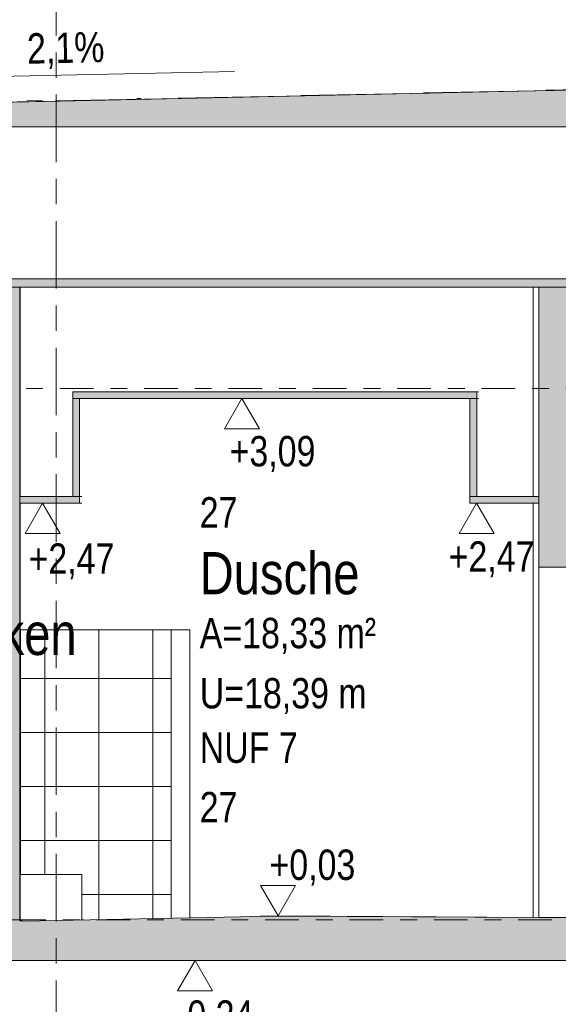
# Model space of a CAD drawing. Header units: metres. Extents: x -34 to 182, y -15 to 869.
# Tile 33 of 46: x 64 to 67.19, y -3.3 to 2.54. Entities that reach past the tile are written whole.
import ezdxf

# ---------------------------------------------------------------- set-up
doc = ezdxf.new("R2010")
doc.units = ezdxf.units.M
doc.linetypes.add('_Ebene_', pattern=[0.4, 0.2, -0.1, 0, -0.1])
doc.linetypes.add('_Rasterlinie_', pattern=[0.75, 0.4, -0.1, 0.15, -0.1])
for name, color, linetype, lineweight in [('A_Ebenen', 130, 'Continuous', 5), ('A_Geschossdecken', 7, 'Continuous', 5), ('A_Geschossdecken_Oberflächenschraffur', 7, 'Continuous', 5), ('A_Geschossdecken_Schraffur', 7, 'Continuous', 5), ('A_Hoehenkoten', 124, 'Continuous', 5), ('A_Linien_Feine Linien', 7, 'Continuous', 5), ('A_Raster', 128, 'Continuous', 5), ('A_Raum-Txt', 16, 'Continuous', 5), ('A_Wand', 244, 'Continuous', 5), ('A_Wand_Schraff', 1, 'Continuous', 5), ('A_Wände_Oberflächenschraffur', 244, 'Continuous', 5), ('Neigungskoten', 130, 'Continuous', 5)]:
    doc.layers.add(name, color=color, linetype=linetype, lineweight=lineweight)
doc.styles.add('Arial', font='arial.ttf', dxfattribs={"width": 0.8, "height": 0.18})
doc.styles.add('Arial_B', font='txt', dxfattribs={"width": 0.8, "height": 0.25})
pattern_1 = [(0, (64.00252, 18.796), (0, 0.32), []), (90, (64.0025165, 18.796), (-0.001, 6e-20), [])]
pattern_2 = [(0, (108.63052, 18.796), (0, 0.32), []), (90, (108.63052, 18.796), (-0.32, 2e-17), [])]
pattern_3 = [(359.656, (108.4995165, -3.031), (6.003897e-06, 0.000999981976), []), (90, (108.49952, -3.031), (-0.32, 0.002), [])]

# ---------------------------------------------------------------- blocks, each defined once
blk = doc.blocks.new('Höhenkoten - leer-6237472-B2')
at = {"layer": 'A_Hoehenkoten'}
for p, q in [((-23.5985, -6.7651), (-23.8064, -6.7651)), ((-23.7024, -6.9451), (-23.8064, -6.7651)), ((-23.7024, -6.9451), (-23.5985, -6.7651))]:
    blk.add_line(p, q, dxfattribs=at)

msp = doc.modelspace()

# ---------------------------------------------------------------- hatches: boundary and pattern name
at = {"layer": 'A_Geschossdecken_Oberflächenschraffur'}
h = msp.add_hatch(dxfattribs=at)
h.set_pattern_fill('FP_65', color=9, style=0, pattern_type=2)
h.set_pattern_definition([(181.014, (61.2315165, 1.98), (-0.588854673, -0.0134228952), [])])
h.paths.add_polyline_path([(59.9022, 1.9634), (68.4579, 2.1495), (68.4578, 2.1528), (62.731, 2.0278), (61.2692, 1.9944), (60.6631, 1.981), (59.8926, 1.9643), (59.8969, 1.9639)], flags=0)
h.paths.add_polyline_path([(59.9022, 1.9652), (59.9022, 1.9653), (59.9453, 1.9662)], flags=0)
h.paths.add_polyline_path([(61.1906, 1.9937), (61.1906, 1.9937), (61.2002, 1.9939)], flags=0)
h.paths.add_polyline_path([(61.1834, 1.9935), (61.1834, 1.9935), (61.1906, 1.9937)], flags=0)
h.paths.add_polyline_path([(61.3038, 1.9959), (61.3038, 1.9959), (61.3147, 1.9961)], flags=0)
h.paths.add_polyline_path([(69.3077, 2.1683), (69.7542, 2.1808), (69.3076, 2.1712), (69.3077, 2.1683)], flags=0)
h = msp.add_hatch(dxfattribs=at)
h.set_pattern_fill('FP_39', color=9, style=0, pattern_type=2)
h.set_pattern_definition([(177.949, (65.319517, 2.085), (-0.58884014, -0.01293425), [])])
h.paths.add_polyline_path([(59.8862, 1.9649), (60.5513, 1.9806), (60.4761, 1.9814), (60.4705, 1.9834), (60.4705, 1.9837), (59.9015, 1.9654)], flags=0)
h.paths.add_polyline_path([(60.8692, 1.9866), (64.9376, 2.0776), (63.115, 2.048), (63.0657, 2.0448), (62.9283, 2.0399), (62.7272, 2.0355), (62.5215, 2.033), (62.3415, 2.033), (62.2766, 2.0349), (62.2719, 2.0359), (61.8698, 2.0287), (61.3201, 2.0099), (61.3194, 2.006), (61.3105, 2.0045), (61.261, 2.001), (61.1239, 1.9949), (60.8722, 1.9867)], flags=0)
h.paths.add_polyline_path([(61.2693, 1.9974), (61.2693, 1.9974), (61.2743, 1.9975)], flags=0)
h.paths.add_polyline_path([(61.3147, 1.9984), (61.3147, 1.9984), (61.319, 1.9984)], flags=0)
h.paths.add_polyline_path([(61.4306, 2.0009), (61.4306, 2.0009), (61.4558, 2.0014)], flags=0)
h.paths.add_polyline_path([(61.9285, 2.0116), (61.9285, 2.0116), (61.983, 2.0128)], flags=0)
h = msp.add_hatch(dxfattribs=at)
h.set_pattern_fill('FP_67', color=133, style=0, pattern_type=2)
h.set_pattern_definition(pattern_3)
h.paths.add_polyline_path([(67.0795, -2.7801), (65.5331, -2.7701), (65.4243, -2.7728), (65.5664, -2.7737), (67.0445, -2.78)], flags=0)
h = msp.add_hatch(dxfattribs=at)
h.set_pattern_fill('FP_67', color=133, style=0, pattern_type=2)
h.set_pattern_definition(pattern_3)
h.paths.add_polyline_path([(67.0795, -2.7801), (65.5331, -2.7701), (65.4243, -2.7728), (65.5664, -2.7737), (67.0445, -2.78)], flags=0)
at = {"layer": 'A_Geschossdecken_Schraffur', "lineweight": 9}
h = msp.add_hatch(color=253, dxfattribs=at)
h.paths.add_polyline_path([(42.9257, 0.9549), (70.7403, 0.9549), (70.7403, 2.2049), (68.662, 2.1528), (59.9022, 1.9634), (45.7948, 2.16), (42.9257, 2.2049), (42.9257, 1.2298)], flags=0)
h.paths.add_polyline_path([(63.0018, 1.0049), (43.3274, 1.0049), (43.3274, 1.9049), (70.6376, 1.9049), (70.6376, 1.0049), (64.8131, 1.0049)], flags=0)
for points in [[(64.3165, 0.2949), (66.7109, 0.2949), (66.7109, 0.3349), (64.3165, 0.3349)], [(66.6244, -2.8351), (67.0445, -2.8351), (67.0445, -2.7951), (67.3295, -2.7951), (67.3295, -2.7801), (67.0795, -2.7801), (65.4243, -2.7728), (65.3097, -2.7772), (64.0215, -2.802), (64.0015, -2.8), (64.0015, -2.8351), (64.8131, -2.8351)]]:
    msp.add_hatch(color=253, dxfattribs=at).paths.add_polyline_path(points, flags=0)
h = msp.add_hatch(color=253, dxfattribs=at)
h.paths.add_polyline_path([(66.6709, -0.3251), (67.0795, -0.3251), (67.0795, -0.2851), (66.6709, -0.2851)], flags=0)
h.paths.add_polyline_path([(64.3565, -0.3251), (64.3565, -0.2851), (64.0015, -0.2851), (64.0015, -0.3251)], flags=0)
h = msp.add_hatch(color=253, dxfattribs=at)
h.paths.add_polyline_path([(57.8862, -3.0351), (61.6505, -3.0351), (61.6505, -2.7951), (61.4278, -2.7951), (61.4278, -2.8151), (60.3732, -2.8151), (60.3732, -2.7951), (57.8862, -2.7951)], flags=0)
h.paths.add_polyline_path([(67.3295, -3.0351), (67.3295, -2.7951), (67.0445, -2.7951), (67.0445, -2.8351), (64.0015, -2.8351), (64.0015, -2.7951), (63.7015, -2.7951), (63.7015, -3.0351), (66.6244, -3.0351)], flags=0)
at = {"layer": 'A_Wand_Schraff', "lineweight": 9}
for points in [[(64.0015, -2.7951), (64.0015, 0.9549), (63.7015, 0.9549), (63.7015, -2.7951)], [(67.3295, -0.7051), (67.3295, 0.9549), (67.0795, 0.9549), (67.0795, -0.7051)], [(64.3565, -0.2851), (64.3565, 0.2949), (64.3165, 0.2949), (64.3165, -0.2851)], [(66.7109, -0.2851), (66.7109, 0.2949), (66.6709, 0.2949), (66.6709, -0.2851)]]:
    msp.add_hatch(color=253, dxfattribs=at).paths.add_polyline_path(points, flags=0)
at = {"layer": 'A_Wände_Oberflächenschraffur'}
h = msp.add_hatch(dxfattribs=at)
h.set_pattern_fill('FP_52', color=133, style=0, pattern_type=2)
h.set_pattern_definition(pattern_1)
h.paths.add_polyline_path([(64.0015, -2.7951), (64.005, -2.7951), (64.005, -0.3251), (64.0015, -0.3251), (64.0015, -2.7772)], flags=0)
h.paths.add_polyline_path([(64.0015, -0.2851), (64.005, -0.2851), (64.005, 0.9549), (64.0015, 0.9549)], flags=0)
h = msp.add_hatch(dxfattribs=at)
h.set_pattern_fill('FP_52', color=133, style=0, pattern_type=2)
h.set_pattern_definition(pattern_1)
h.paths.add_polyline_path([(64.0015, -2.7951), (64.005, -2.7951), (64.005, -0.3251), (64.0015, -0.3251), (64.0015, -2.7772)], flags=0)
h.paths.add_polyline_path([(64.0015, -0.2851), (64.005, -0.2851), (64.005, 0.9549), (64.0015, 0.9549)], flags=0)
h = msp.add_hatch(dxfattribs=at)
h.set_pattern_fill('FP_53', color=133, style=0, pattern_type=2)
h.set_pattern_definition(pattern_2)
h.paths.add_polyline_path([(64.3706, -2.7951), (64.3793, -2.7951), (64.8993, -2.7851), (64.8993, -1.0751), (64.0054, -1.0751), (64.0054, -2.5251), (64.3706, -2.5251), (64.3706, -2.7772)], flags=0)
h = msp.add_hatch(dxfattribs=at)
h.set_pattern_fill('FP_53', color=133, style=0, pattern_type=2)
h.set_pattern_definition(pattern_2)
h.paths.add_polyline_path([(64.3706, -2.7951), (64.3793, -2.7951), (64.8993, -2.7851), (64.8993, -1.0751), (64.0054, -1.0751), (64.0054, -2.5251), (64.3706, -2.5251), (64.3706, -2.7772)], flags=0)

# ---------------------------------------------------------------- linework, layer by layer
at = {"layer": 'A_Ebenen', "color": 170, "linetype": '_Ebene_', "lineweight": 9}
for p, q in [((98.1569, 0.9549), (38.7395, 0.9549)), ((38.7395, 0.3549), (98.1569, 0.3549)), ((98.1569, -2.7951), (40.0095, -2.7951)), ((98.1569, -3.0351), (40.0095, -3.0351))]:
    msp.add_line(p, q, dxfattribs=at)
at = {"layer": 'A_Geschossdecken', "color": 250, "lineweight": 9}
for p, q in [((68.9241, 2.1584), (60.6245, 1.979)), ((42.9257, 0.9549), (70.6809, 0.9549)), ((66.7109, 0.3349), (64.3165, 0.3349)), ((64.3165, 0.3349), (64.3165, 0.2949)), ((64.3165, 0.2949), (66.7109, 0.2949)), ((66.7109, 0.2949), (66.7109, 0.3349)), ((66.7109, 0.3349), (66.7208, 0.3349)), ((64.3165, -0.2851), (64.0015, -0.2851)), ((64.3565, -0.3251), (64.3565, -0.2851)), ((66.7109, -0.2851), (66.6709, -0.2851)), ((66.6709, -0.2851), (66.6709, -0.3251)), ((67.0795, -0.2851), (66.7109, -0.2851)), ((64.0015, -0.3251), (64.3703, -0.3251)), ((66.6709, -0.3251), (67.0795, -0.3251)), ((64.0015, -2.8), (64.0015, -2.7951)), ((64.0015, -2.7951), (64.0153, -2.7951)), ((64.0015, -2.8), (64.0153, -2.7974)), ((64.007, -2.8007), (64.0015, -2.8)), ((64.0215, -2.802), (64.007, -2.8007)), ((65.3097, -2.7772), (64.0215, -2.802)), ((65.4243, -2.7728), (65.3097, -2.7772)), ((65.4243, -2.7728), (65.5331, -2.7701)), ((65.5664, -2.7737), (65.4243, -2.7728)), ((65.5331, -2.7701), (65.5283, -2.7701)), ((67.0795, -2.7801), (65.5331, -2.7701)), ((67.0795, -2.7801), (65.5664, -2.7737)), ((67.3295, -2.7801), (67.0795, -2.7801)), ((57.8862, -3.0351), (70.5368, -3.0351))]:
    msp.add_line(p, q, dxfattribs=at)
at = {"layer": 'A_Linien_Feine Linien'}
for p, q in [((70.6376, 1.9049), (43.3274, 1.9049)), ((43.3274, 1.0049), (70.6376, 1.0049))]:
    msp.add_line(p, q, dxfattribs=at)
at = {"layer": 'A_Raster', "linetype": '_Rasterlinie_', "lineweight": 9}
msp.add_line((64.2185, -13.3036), (64.2185, 13.0853), dxfattribs=at)
at = {"layer": 'A_Wand', "color": 250, "lineweight": 9}
for p, q in [((64.0015, -2.7951), (64.0015, 0.9549)), ((67.0445, -0.2851), (67.0445, 0.9549)), ((67.0795, -2.7801), (67.0795, 0.9549)), ((64.3165, 0.2949), (64.3165, -0.2851)), ((64.3565, -0.2851), (64.3565, 0.2949)), ((66.6709, 0.2949), (66.6709, -0.2851)), ((66.7109, -0.2851), (66.7109, 0.2949)), ((66.7208, 0.2949), (66.7109, 0.2949)), ((64.3165, -0.2851), (64.3703, -0.2851)), ((67.0445, -2.78), (67.0445, -0.3251)), ((67.0795, -0.7051), (67.3295, -0.7051)), ((65.0093, -1.0751), (64.0054, -1.0751)), ((64.0054, -1.0751), (64.0054, -2.5251)), ((64.8993, -2.7851), (64.8993, -1.0751)), ((65.0093, -1.0751), (65.0093, -2.783)), ((64.0054, -2.5251), (64.3706, -2.5251)), ((64.3706, -2.5251), (64.3706, -2.7951)), ((64.3706, -2.7951), (64.3793, -2.7951))]:
    msp.add_line(p, q, dxfattribs=at)
at = {"layer": 'Neigungskoten'}
msp.add_line((65.2742, 2.2341), (63.2746, 2.1899), dxfattribs=at)

# ---------------------------------------------------------------- block references
at = {"layer": 'A_Hoehenkoten', "rotation": 180}
for p in [(41.6163, -6.6502), (40.435, -7.2702), (43.0079, -7.2702)]:
    msp.add_blockref('Höhenkoten - leer-6237472-B2', p, dxfattribs=at)
at = {"layer": 'A_Hoehenkoten'}
msp.add_blockref('Höhenkoten - leer-6237472-B2', (89.2355, 4.175), dxfattribs=at)
at = {"layer": 'A_Hoehenkoten', "extrusion": (0, 0, -1), "rotation": 180}
msp.add_blockref('Höhenkoten - leer-6237472-B2', (-88.7439, -9.9802), dxfattribs=at)

# ---------------------------------------------------------------- texts
at = {"layer": 'A_Hoehenkoten', "char_height": 0.18, "attachment_point": 1, "line_spacing_factor": 0.941778, "style": 'Arial'}
for s, insert, width in [('+3,09', (65.2458, 0.0731), 0.601593), ('+2,47', (64.054, -0.5635), 0.601593), ('+2,47', (66.5443, -0.5511), 0.601593), ('+0,03', (65.4824, -2.3779), 0.601593), ('-0,24', (64.9283, -3.2719), 0.542095)]:
    msp.add_mtext(s, dxfattribs=dict(at, insert=insert, width=width))
at = {"layer": 'A_Raum-Txt', "attachment_point": 1}
for s, insert, char_height, width, style in [('27', (65.0688, -0.2894), 0.18, 0.269367, 'Arial'), ('Dusche', (65.0688, -0.6149), 0.25, 1.212151, 'Arial_B'), ('Lehrschwimmbecken', (61.7151, -0.9749), 0.25, 3.437636, 'Arial_B'), ('A=18,33 m²', (65.0688, -1.0047), 0.18, 1.244219, 'Arial'), ('U=18,39 m', (65.0688, -1.3614), 0.18, 1.180084, 'Arial'), ('NUF 7', (65.0688, -1.684), 0.18, 0.692658, 'Arial'), ('27', (65.0688, -2.0366), 0.18, 0.269367, 'Arial')]:
    msp.add_mtext(s, dxfattribs=dict(at, insert=insert, char_height=char_height, width=width, style=style))
at = {"layer": 'Neigungskoten', "color": 7, "insert": (64.043, 2.4591), "char_height": 0.18, "width": 0.542095, "attachment_point": 1, "rotation": 1.26696, "line_spacing_factor": 0.941778, "style": 'Arial'}
msp.add_mtext('2,1%', dxfattribs=at)

doc.saveas('drawing.dxf')
